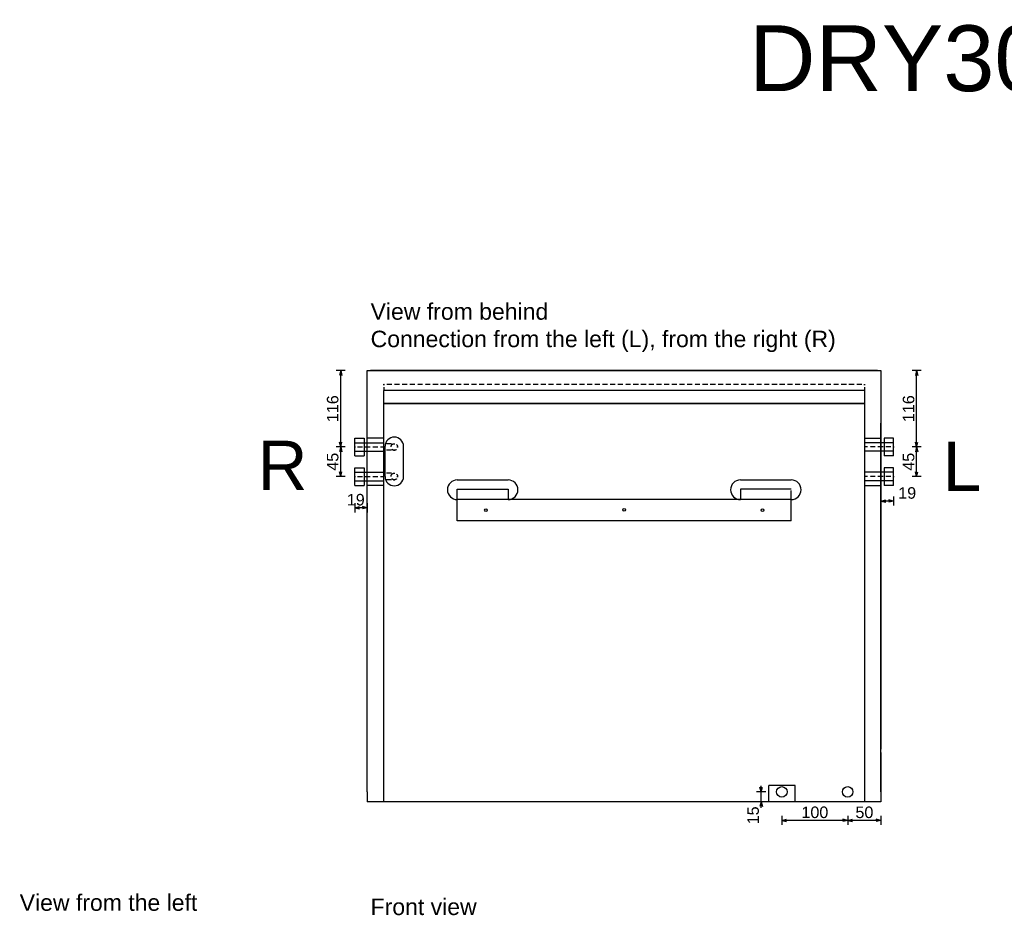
# Model space of a CAD drawing. Extents: x 2603 to 5740, y 20588 to 23423.
# Tile 3 of 4: x 2687 to 4182, y 22063 to 23423. Entities that reach past the tile are written whole.
import ezdxf

# ---------------------------------------------------------------- set-up
doc = ezdxf.new("R2010")
doc.units = 0
doc.header["$MEASUREMENT"] = 0
doc.linetypes.add('Achse', pattern=[11.5, 0, -4, 7.5, 0])
doc.linetypes.add('Hidden Line', pattern=[19.5611, 14.1111, -5.45])
for name, color, linetype in [('Desky', 7, 'Continuous'), ('Kóty délkové', 7, 'Continuous'), ('Nábytek a zařízení', 7, 'Continuous'), ('Oblouky a kružnice', 7, 'Continuous'), ('Střechy', 7, 'Continuous'), ('Textové bloky', 7, 'Continuous'), ('Zdi', 7, 'Continuous'), ('Čáry', 7, 'Continuous')]:
    doc.layers.add(name, color=color, linetype=linetype)
doc.styles.add('GENERATED_STYLE_1', font='ARIAL.ttf')
doc.dimstyles.new('Dimstyle_300', dxfattribs={"dimtxt": 17.5, "dimasz": 7.125, "dimexe": 0.18, "dimexo": 0, "dimgap": 0.09, "dimtad": 1, "dimdec": 0, "dimzin": 0, "dimdsep": 46, "dimtxsty": 'GENERATED_STYLE_1', "dimblk": 'ARROWHEAD_3', "dimblk1": 'ARROWHEAD_3', "dimblk2": 'ARROWHEAD_3', "dimcen": 0.09, "dimclrd": 7, "dimclre": 7, "dimclrt": 7, "dimazin": 0, "dimtfac": 1, "dimtdec": 4, "dimtmove": 0, "dimatfit": 0, "dimfxl": 1, "dimtolj": 1, "dimtzin": 0, "dimarcsym": 0})

# ---------------------------------------------------------------- blocks, each defined once
blk = doc.blocks.new('*D2')
at = {"layer": 'Kóty délkové', "color": 7, "linetype": 'Continuous'}
for p, q in [((3819.5, 22250.1), (3805.5, 22250.1)), ((3812.5, 22250.1), (3810.6, 22257.4)), ((3812.5, 22250.1), (3812.5, 22259.3)), ((3812.5, 22250.1), (3814.4, 22257.4)), ((3812.5, 22235.1), (3812.5, 22250.1)), ((3819.5, 22235.1), (3805.5, 22235.1)), ((3812.5, 22235.1), (3810.6, 22227.9)), ((3812.5, 22226), (3812.5, 22235.1)), ((3812.5, 22235.1), (3814.4, 22227.9))]:
    blk.add_line(p, q, dxfattribs=at)
at = {"layer": 'Kóty délkové', "color": 7, "style": 'GENERATED_STYLE_1', "oblique": 0}
blk.add_text('15', height=17.5, rotation=90, dxfattribs=at).set_placement((3809, 22200.9))
blk = doc.blocks.new('ARROWHEAD_3')
at = {"color": 0, "linetype": 'Continuous'}
blk.add_line((0, 0), (-1, 0), dxfattribs=at)
blk.add_lwpolyline([(-1, 0.2679), (0, 0), (-1, -0.2679)], dxfattribs=at)
blk = doc.blocks.new('*D18')
at = {"layer": 'Kóty délkové', "color": 7, "linetype": 'Continuous'}
for p, q in [((3943.9, 22206.9), (3843.9, 22206.9)), ((3943.9, 22206.9), (3936.7, 22208.9)), ((3943.9, 22206.9), (3936.7, 22205)), ((3943.9, 22214), (3943.9, 22199.9)), ((3943.9, 22206.9), (3951.2, 22208.9)), ((3994.4, 22206.9), (3943.9, 22206.9)), ((3943.9, 22206.9), (3951.2, 22205)), ((3994.4, 22206.9), (3987.2, 22208.9)), ((3994.4, 22206.9), (3987.2, 22205)), ((3994.4, 22214), (3994.4, 22199.9))]:
    blk.add_line(p, q, dxfattribs=at)
at = {"layer": 'Kóty délkové', "color": 7, "style": 'GENERATED_STYLE_1', "oblique": 0}
blk.add_text('50', height=17.5, dxfattribs=at).set_placement((3955.7, 22210.4))
blk = doc.blocks.new('*D19')
at = {"layer": 'Kóty délkové', "color": 7, "linetype": 'Continuous'}
for p, q in [((3843.9, 22214), (3843.9, 22199.9)), ((3843.9, 22206.9), (3851.2, 22208.9)), ((3943.9, 22206.9), (3843.9, 22206.9)), ((3843.9, 22206.9), (3851.2, 22205)), ((3943.9, 22206.9), (3936.7, 22208.9)), ((3943.9, 22206.9), (3936.7, 22205))]:
    blk.add_line(p, q, dxfattribs=at)
at = {"layer": 'Kóty délkové', "color": 7, "style": 'GENERATED_STYLE_1', "oblique": 0}
blk.add_text('100', height=17.5, dxfattribs=at).set_placement((3873.7, 22210.4))
blk = doc.blocks.new('*D21')
at = {"layer": 'Kóty délkové', "color": 7, "linetype": 'Continuous'}
for p, q in [((3174, 22774.1), (3174, 22890.1)), ((3181, 22774.1), (3166.9, 22774.1)), ((3174, 22774.1), (3172, 22781.4)), ((3174, 22774.1), (3172, 22766.9)), ((3174, 22774.1), (3175.9, 22781.4)), ((3174, 22729.1), (3174, 22774.1)), ((3174, 22774.1), (3175.9, 22766.9)), ((3181, 22729.1), (3166.9, 22729.1)), ((3174, 22729.1), (3172, 22736.4)), ((3174, 22729.1), (3175.9, 22736.4))]:
    blk.add_line(p, q, dxfattribs=at)
at = {"layer": 'Kóty délkové', "color": 7, "style": 'GENERATED_STYLE_1', "oblique": 0}
blk.add_text('45', height=17.5, rotation=90, dxfattribs=at).set_placement((3170.5, 22738.1))
blk = doc.blocks.new('*D22')
at = {"layer": 'Kóty délkové', "color": 7, "linetype": 'Continuous'}
for p, q in [((3181, 22890.1), (3166.9, 22890.1)), ((3174, 22890.1), (3172, 22882.9)), ((3174, 22774.1), (3174, 22890.1)), ((3174, 22890.1), (3175.9, 22882.9)), ((3174, 22774.1), (3172, 22781.4)), ((3174, 22774.1), (3175.9, 22781.4))]:
    blk.add_line(p, q, dxfattribs=at)
at = {"layer": 'Kóty délkové', "color": 7, "style": 'GENERATED_STYLE_1', "oblique": 0}
blk.add_text('116', height=17.5, rotation=90, dxfattribs=at).set_placement((3170.5, 22811.9))
blk = doc.blocks.new('*D23')
at = {"layer": 'Kóty délkové', "color": 7, "linetype": 'Continuous'}
for p, q in [((3195.4, 22688.9), (3195.4, 22674.8)), ((3195.4, 22681.8), (3202.7, 22683.8)), ((3214.4, 22681.8), (3207.2, 22683.8)), ((3214.4, 22688.9), (3214.4, 22674.8)), ((3214.4, 22681.8), (3195.4, 22681.8)), ((3195.4, 22681.8), (3202.7, 22679.9)), ((3214.4, 22681.8), (3207.2, 22679.9))]:
    blk.add_line(p, q, dxfattribs=at)
at = {"layer": 'Kóty délkové', "color": 7, "style": 'GENERATED_STYLE_1', "oblique": 0}
blk.add_text('19', height=17.5, rotation=360, dxfattribs=at).set_placement((3183.3, 22685.3))
blk = doc.blocks.new('*D24')
at = {"layer": 'Kóty délkové', "color": 7, "linetype": 'Continuous'}
for p, q in [((3994.4, 22699), (3994.4, 22685)), ((4013.4, 22699), (4013.4, 22685)), ((3994.4, 22692), (4001.7, 22693.9)), ((4013.4, 22692), (3994.4, 22692)), ((3994.4, 22692), (4001.7, 22690.1)), ((4013.4, 22692), (4006.2, 22693.9)), ((4013.4, 22692), (4006.2, 22690.1))]:
    blk.add_line(p, q, dxfattribs=at)
at = {"layer": 'Kóty délkové', "color": 7, "style": 'GENERATED_STYLE_1', "oblique": 0}
blk.add_text('19', height=17.5, dxfattribs=at).set_placement((4020.7, 22695.5))
blk = doc.blocks.new('*D26')
at = {"layer": 'Kóty délkové', "color": 7, "linetype": 'Continuous'}
for p, q in [((4048.6, 22774.1), (4046.7, 22766.9)), ((4048.6, 22729.1), (4048.6, 22774.1)), ((4048.6, 22774.1), (4050.6, 22766.9)), ((4055.7, 22729.1), (4041.6, 22729.1)), ((4048.6, 22729.1), (4046.7, 22736.4)), ((4048.6, 22729.1), (4050.6, 22736.4))]:
    blk.add_line(p, q, dxfattribs=at)
at = {"layer": 'Kóty délkové', "color": 7, "style": 'GENERATED_STYLE_1', "oblique": 0}
blk.add_text('45', height=17.5, rotation=90, dxfattribs=at).set_placement((4045.1, 22738.1))
blk = doc.blocks.new('*D27')
at = {"layer": 'Kóty délkové', "color": 7, "linetype": 'Continuous'}
for p, q in [((4055.7, 22890.1), (4041.6, 22890.1)), ((4048.6, 22890.1), (4046.7, 22882.9)), ((4048.6, 22774.1), (4048.6, 22890.1)), ((4048.6, 22890.1), (4050.6, 22882.9)), ((4055.7, 22774.1), (4041.6, 22774.1)), ((4048.6, 22774.1), (4046.7, 22781.4)), ((4048.6, 22774.1), (4046.7, 22766.9)), ((4048.6, 22774.1), (4050.6, 22781.4)), ((4048.6, 22729.1), (4048.6, 22774.1)), ((4048.6, 22774.1), (4050.6, 22766.9))]:
    blk.add_line(p, q, dxfattribs=at)
at = {"layer": 'Kóty délkové', "color": 7, "style": 'GENERATED_STYLE_1', "oblique": 0}
blk.add_text('116', height=17.5, rotation=90, dxfattribs=at).set_placement((4045.1, 22811.9))
blk = doc.blocks.new('DIM_25', base_point=(3943.9, 22206.9))
at = {"layer": 'Kóty délkové', "color": 7, "linetype": 'Continuous'}
dim = blk.add_linear_dim(base=(3943.9456, 22206.9372), p1=(3994.4203, 22235.1445), p2=(3943.9456, 22250.1445), angle=180, dimstyle='Dimstyle_300', dxfattribs=at)
dim.commit()
dim.dimension.update_dxf_attribs({"geometry": '*D18', "text_midpoint": (3962.4329, 22219.1872)})
dim = blk.add_aligned_dim(p1=(3943.9, 22250.1), p2=(3843.9, 22250.1), distance=43.2, dimstyle='Dimstyle_300', dxfattribs=at)
dim.commit()
dim.dimension.update_dxf_attribs({"geometry": '*D19', "text_midpoint": (3880.4, 22219.2)})
blk = doc.blocks.new('DIM_26', base_point=(3174, 22774.1))
at = {"layer": 'Kóty délkové', "color": 7, "linetype": 'Continuous'}
dim = blk.add_aligned_dim(p1=(3195.4, 22729.1), p2=(3195.4, 22774.1), distance=21.5, dimstyle='Dimstyle_300', dxfattribs=at)
dim.commit()
dim.dimension.update_dxf_attribs({"geometry": '*D21', "text_midpoint": (3161.7, 22744.9), "text_rotation": 90})
dim = blk.add_linear_dim(base=(3174, 22774.1), p1=(3195.4, 22774.1), p2=(3214.4, 22890.1), angle=90, dimstyle='Dimstyle_300', dxfattribs=at)
dim.commit()
dim.dimension.update_dxf_attribs({"geometry": '*D22', "text_midpoint": (3161.7, 22818.6), "text_rotation": 90})
blk = doc.blocks.new('DIM_29', base_point=(4048.6, 22774.1))
at = {"layer": 'Kóty délkové', "color": 7, "linetype": 'Continuous'}
dim = blk.add_linear_dim(base=(4048.6, 22774.1), p1=(4013.4, 22774.1), p2=(3994.4, 22890.1), angle=90, dimstyle='Dimstyle_300', dxfattribs=at)
dim.commit()
dim.dimension.update_dxf_attribs({"geometry": '*D27', "text_midpoint": (4036.4, 22818.6), "text_rotation": 90})
dim = blk.add_aligned_dim(p1=(4013.4, 22729.1), p2=(4013.4, 22774.1), distance=-35.2, dimstyle='Dimstyle_300', dxfattribs=at)
dim.commit()
dim.dimension.update_dxf_attribs({"geometry": '*D26', "text_midpoint": (4036.4, 22744.9), "text_rotation": 90})

msp = doc.modelspace()

# ---------------------------------------------------------------- linework, layer by layer
at = {"layer": 'Desky', "color": 1, "linetype": 'Continuous'}
for p, q in [((3989.4, 22890.1), (3219.4, 22890.1)), ((3969.4, 22840.1), (3239.4, 22840.1))]:
    msp.add_line(p, q, dxfattribs=at)
at = {"layer": 'Desky', "color": 7, "linetype": 'Achse'}
msp.add_line((3969.4, 22869.1), (3239.4, 22869.1), dxfattribs=at)
at = {"layer": 'Desky', "color": 7, "linetype": 'Continuous'}
for p, q in [((3969.4, 22860.1), (3239.4, 22860.1)), ((3214.4, 22250.1), (3214.4, 22255.1)), ((3994.4, 22250.1), (3994.4, 22255.1))]:
    msp.add_line(p, q, dxfattribs=at)
at = {"layer": 'Nábytek a zařízení', "color": 7, "linetype": 'Continuous'}
for p, q in [((3819.8, 22235.1), (3819.4, 22235.1)), ((3820.9, 22235.1), (3819.8, 22235.1)), ((3822.8, 22235.1), (3820.9, 22235.1)), ((3825.3, 22235.1), (3822.8, 22235.1)), ((3828.4, 22235.1), (3825.3, 22235.1)), ((3831.9, 22235.1), (3828.4, 22235.1)), ((3835.9, 22235.1), (3831.9, 22235.1)), ((3840.1, 22235.1), (3835.9, 22235.1)), ((3844.4, 22235.1), (3840.1, 22235.1)), ((3848.8, 22235.1), (3844.4, 22235.1)), ((3853, 22235.1), (3848.8, 22235.1)), ((3856.9, 22235.1), (3853, 22235.1)), ((3860.5, 22235.1), (3856.9, 22235.1)), ((3863.6, 22235.1), (3860.5, 22235.1)), ((3866.1, 22235.1), (3863.6, 22235.1)), ((3867.9, 22235.1), (3866.1, 22235.1)), ((3869, 22235.1), (3867.9, 22235.1)), ((3869.4, 22235.1), (3869, 22235.1))]:
    msp.add_line(p, q, dxfattribs=at)
at = {"layer": 'Oblouky a kružnice', "color": 1, "linetype": 'Achse'}
for centre in [(3255.4, 22774.1), (3255.4, 22729.3)]:
    msp.add_circle(centre, 5, dxfattribs=at)
at = {"layer": 'Oblouky a kružnice', "color": 7, "linetype": 'Continuous'}
for centre, radius in [((3394.6, 22678.1), 2), ((3604.6, 22678.5), 2), ((3814.6, 22678.1), 2), ((3843.9, 22250.1), 8), ((3943.9, 22250.1), 8)]:
    msp.add_circle(centre, radius, dxfattribs=at)
for centre, radius, start, end in [((3255.4, 22775.1), 14, 0, 180), ((3255.4, 22729.1), 14, 180, 0), ((3351.1, 22709.1), 15, 90, 270), ((3428.1, 22709.1), 15, 270, 90), ((3781.1, 22709.1), 15, 90, 270), ((3858.1, 22709.1), 15, 270, 90)]:
    msp.add_arc(centre, radius, start, end, dxfattribs=at)
at = {"layer": 'Střechy', "color": 7, "linetype": 'Continuous'}
for p, q in [((3214.4, 22890.1), (3994.4, 22890.1)), ((3994.4, 22890.1), (3994.4, 22810.1)), ((3214.4, 22803.1), (3214.4, 22810.1)), ((3994.4, 22803.1), (3994.4, 22810.1)), ((3994.4, 22803.1), (3994.4, 22810.1))]:
    msp.add_line(p, q, dxfattribs=at)
at = {"layer": 'Zdi', "color": 7, "linetype": 'Continuous'}
for p, q in [((3214.4, 22315.1), (3214.4, 22890.1)), ((3214.4, 22890.1), (3219.4, 22890.1)), ((3239.4, 22890.1), (3969.4, 22890.1)), ((3989.4, 22890.1), (3994.4, 22890.1)), ((3239.4, 22235.1), (3239.4, 22860.1)), ((3969.4, 22860.1), (3969.4, 22235.1)), ((3239.4, 22840.1), (3969.4, 22840.1)), ((3214.4, 22255.1), (3214.4, 22803.1)), ((3994.4, 22810.1), (3994.4, 22315.1)), ((3994.4, 22255.1), (3994.4, 22803.1)), ((3214.4, 22250.1), (3214.4, 22310.1)), ((3994.4, 22310.1), (3994.4, 22250.1)), ((3214.4, 22250.1), (3214.4, 22235.1)), ((3994.4, 22250.1), (3994.4, 22235.1)), ((3239.4, 22235.1), (3214.4, 22235.1)), ((3819.4, 22235.1), (3239.4, 22235.1)), ((3969.4, 22235.1), (3869.4, 22235.1)), ((3994.4, 22235.1), (3969.4, 22235.1))]:
    msp.add_line(p, q, dxfattribs=at)
at = {"layer": 'Čáry', "color": 7, "linetype": 'Achse'}
for p, q in [((3239.4, 22869.1), (3239.4, 22860.1)), ((3969.4, 22869.1), (3969.4, 22860.1))]:
    msp.add_line(p, q, dxfattribs=at)
at = {"layer": 'Čáry', "color": 1, "linetype": 'Continuous'}
for p, q in [((3195.4, 22760.6), (3195.4, 22787.6)), ((3195.4, 22787.6), (3209.4, 22787.6)), ((3195.4, 22780.6), (3239.4, 22780.6)), ((3209.4, 22787.6), (3209.4, 22760.6)), ((4013.4, 22780.6), (3969.4, 22780.6)), ((4013.4, 22787.6), (3999.4, 22787.6)), ((3999.4, 22787.6), (3999.4, 22760.6)), ((4013.4, 22760.6), (4013.4, 22787.6)), ((3195.4, 22767.6), (3239.4, 22767.6)), ((3195.4, 22760.6), (3209.4, 22760.6)), ((4013.4, 22767.6), (3969.4, 22767.6)), ((4013.4, 22760.6), (3999.4, 22760.6)), ((3195.4, 22715.6), (3195.4, 22742.6)), ((3195.4, 22742.6), (3209.4, 22742.6)), ((3195.4, 22735.6), (3239.4, 22735.6)), ((3209.4, 22742.6), (3209.4, 22715.6)), ((4013.4, 22735.6), (3969.4, 22735.6)), ((4013.4, 22742.6), (3999.4, 22742.6)), ((3999.4, 22742.6), (3999.4, 22715.6)), ((4013.4, 22715.6), (4013.4, 22742.6)), ((3195.4, 22722.6), (3239.4, 22722.6)), ((3195.4, 22715.6), (3209.4, 22715.6)), ((4013.4, 22722.6), (3969.4, 22722.6)), ((4013.4, 22715.6), (3999.4, 22715.6))]:
    msp.add_line(p, q, dxfattribs=at)
at = {"layer": 'Čáry', "color": 1, "linetype": 'Achse'}
for p, q in [((3195.4, 22774.1), (3239.4, 22774.1)), ((3255.4, 22779.1), (3239.4, 22779.1)), ((4013.4, 22774.1), (3969.4, 22774.1)), ((3255.4, 22769.1), (3239.4, 22769.1)), ((3195.4, 22729.1), (3239.4, 22729.1)), ((3255.4, 22734.3), (3239.4, 22734.3)), ((4013.4, 22729.1), (3969.4, 22729.1)), ((3255.4, 22724.3), (3239.4, 22724.3))]:
    msp.add_line(p, q, dxfattribs=at)
at = {"layer": 'Čáry', "color": 7, "linetype": 'Continuous'}
for p, q in [((3239.4, 22787.6), (3214.4, 22787.6)), ((3241.4, 22729.1), (3241.4, 22775.1)), ((3269.4, 22729.1), (3269.4, 22775.1)), ((3969.4, 22787.6), (3994.4, 22787.6)), ((3239.4, 22715.6), (3214.4, 22715.6)), ((3351.1, 22724.1), (3428.2, 22724.1)), ((3781.1, 22724.1), (3858.2, 22724.1)), ((3969.4, 22715.6), (3994.4, 22715.6)), ((3351.1, 22710.1), (3428.1, 22710.1)), ((3351.1, 22662.1), (3351.1, 22710.1)), ((3858.1, 22710.1), (3781.1, 22710.1)), ((3858.1, 22694.1), (3351.1, 22694.1)), ((3858.1, 22662.1), (3858.1, 22694.1)), ((3858.1, 22662.1), (3351.1, 22662.1)), ((3824.4, 22235.1), (3824.4, 22260.1)), ((3864.4, 22260.1), (3824.4, 22260.1)), ((3864.4, 22235.1), (3864.4, 22260.1))]:
    msp.add_line(p, q, dxfattribs=at)
at = {"layer": 'Čáry', "color": 7, "linetype": 'Hidden Line'}
for p, q in [((3428.1, 22710.1), (3428.1, 22694.1)), ((3781.1, 22710.1), (3781.1, 22694.1)), ((3858.1, 22694.1), (3858.1, 22710.1))]:
    msp.add_line(p, q, dxfattribs=at)

# ---------------------------------------------------------------- block references
at = {"layer": 'Kóty délkové', "color": 7, "linetype": 'Continuous'}
for name, p in [('DIM_26', (3174, 22774.1)), ('DIM_29', (4048.6, 22774.1)), ('DIM_25', (3943.9, 22206.9))]:
    msp.add_blockref(name, p, dxfattribs=at)

# ---------------------------------------------------------------- texts
at = {"layer": 'Textové bloky', "color": 7, "attachment_point": 1, "style": 'GENERATED_STYLE_1'}
for s, insert, char_height, width in [('{DRY300/DRY400 Plastic}', (3794.1, 23414.6), 100, 4832.817), ('{View from behind\\PConnection from the left (L), from the right (R)}', (3219.4, 22992.4), 25, 1107.706), ('{\\C1;R}', (3047.9, 22783.6), 75, 291.06), ('{\\C1;L}', (4088.3, 22782.4), 75, 291.06), ('{View from the left}', (2686.5, 22094.5), 25, 436.226), ('{Front view}', (3219.4, 22088.1), 25, 291.06)]:
    msp.add_mtext(s, dxfattribs=dict(at, insert=insert, char_height=char_height, width=width))

# ---------------------------------------------------------------- dimensions: what is measured, and where the dimension line sits
at = {"layer": 'Kóty délkové', "color": 7, "linetype": 'Continuous'}
dim = msp.add_linear_dim(base=(3994.4, 22692), p1=(4013.4, 22715.6), p2=(3994.4, 22890.1), angle=180, dimstyle='Dimstyle_300', dxfattribs=at)
dim.commit()
dim.dimension.update_dxf_attribs({"geometry": '*D24', "text_midpoint": (4027.4, 22704.3)})
dim = msp.add_aligned_dim(p1=(3214.4, 22715.6), p2=(3195.4, 22715.6), distance=33.8, dimstyle='Dimstyle_300', dxfattribs=at)
dim.commit()
dim.dimension.update_dxf_attribs({"geometry": '*D23', "text_midpoint": (3190, 22694.1)})
dim = msp.add_linear_dim(base=(3812.5, 22250.1), p1=(3994.4, 22235.1), p2=(3943.9, 22250.1), angle=90, dimstyle='Dimstyle_300', dxfattribs=at)
dim.commit()
dim.dimension.update_dxf_attribs({"geometry": '*D2', "text_midpoint": (3800.3, 22207.6), "text_rotation": 90})

doc.saveas('drawing.dxf')
